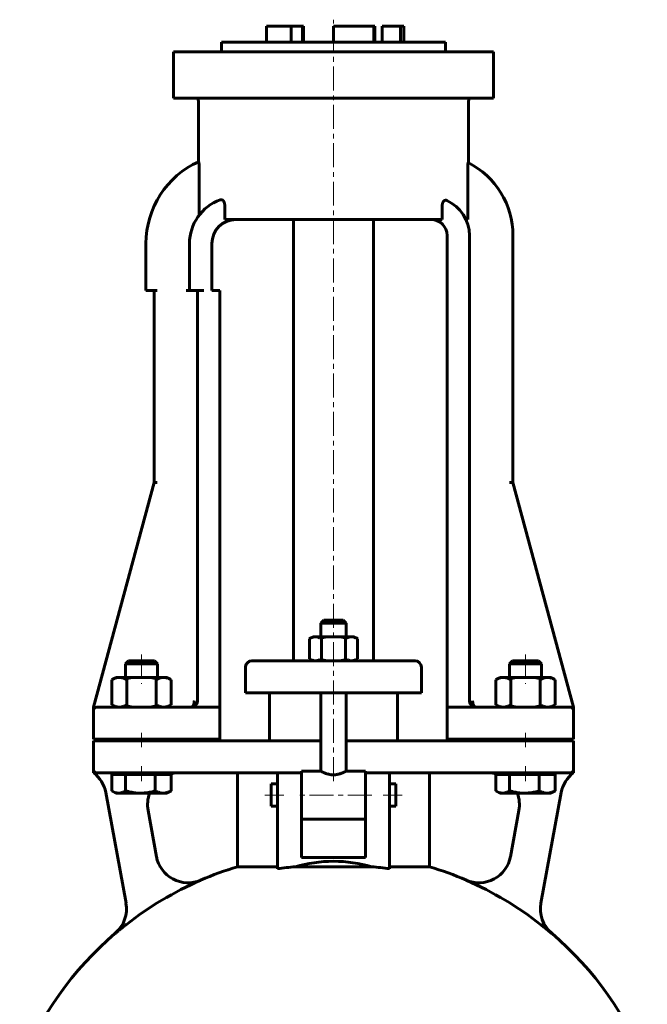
# Model space of a CAD drawing. Header units: millimetres. Extents: x -177 to 177, y -352 to 355.
# Tile 4 of 4: x -98 to 98, y 47 to 355. Entities that reach past the tile are written whole.
import ezdxf

# ---------------------------------------------------------------- set-up
doc = ezdxf.new("R2010")
doc.units = ezdxf.units.MM
for name, pattern in [('K5LT-1', [0]), ('K5LT_AXLED', [12, 7.5, -1.5, 1.5, -1.5]), ('K5LT_BASIC', [0])]:
    doc.linetypes.add(name, pattern=pattern)
doc.layers.add('Системный слой (1)', color=7, linetype='Continuous', true_color=0x6c6c6c)

# ---------------------------------------------------------------- blocks, each defined once
blk = doc.blocks.new('U1')
at = {"layer": 'Системный слой (1)', "color": 143, "linetype": 'K5LT_BASIC', "lineweight": 60, "true_color": 0x33acca}
for p, q in [((44.49, 139.5), (35.49, 139.5)), ((65, 139.5), (44.49, 139.5))]:
    blk.add_line(p, q, dxfattribs=at)
blk = doc.blocks.new('U2')
at = {"layer": 'Системный слой (1)', "color": 143, "linetype": 'K5LT_BASIC', "lineweight": 60, "true_color": 0x33acca}
for p, q in [((44.31, 139.51), (44.22, 139.52)), ((44.4, 139.5), (44.31, 139.51)), ((44.49, 139.5), (44.4, 139.5))]:
    blk.add_line(p, q, dxfattribs=at)
blk = doc.blocks.new('U3')
at = {"layer": 'Системный слой (1)', "color": 143, "linetype": 'K5LT_BASIC', "lineweight": 60, "true_color": 0x33acca}
for p, q in [((19.5, 115.5), (19.5, 112)), ((19.5, 112), (19.5, 108.5))]:
    blk.add_line(p, q, dxfattribs=at)
blk = doc.blocks.new('U4')
at = {"layer": 'Системный слой (1)', "color": 143, "linetype": 'K5LT_BASIC', "lineweight": 60, "true_color": 0x33acca}
for p, q in [((-4, 119.5), (-10, 119.5)), ((10, 119.5), (4, 119.5))]:
    blk.add_line(p, q, dxfattribs=at)
blk = doc.blocks.new('U9')
at = {"layer": 'Системный слой (1)', "color": 143, "linetype": 'K5LT_BASIC', "lineweight": 60, "true_color": 0x33acca}
for p, q in [((-19.5, 112), (-19.5, 115.5)), ((-19.5, 108.5), (-19.5, 112))]:
    blk.add_line(p, q, dxfattribs=at)
blk = doc.blocks.new('U12')
at = {"layer": 'Системный слой (1)', "color": 143, "linetype": 'K5LT_BASIC', "lineweight": 60, "true_color": 0x33acca}
for start, end in [(70.0499, 90), (349.6441, 21.0996)]:
    blk.add_arc((48.11, 109), 10, start, end, dxfattribs=at)
blk = doc.blocks.new('U15')
at = {"layer": 'Системный слой (1)', "color": 143, "linetype": 'K5LT_BASIC', "lineweight": 60, "true_color": 0x33acca}
for start, end in [(23.6575, 90), (8.4948, 15.6602)]:
    blk.add_arc((74, 138.5), 1, start, end, dxfattribs=at)
blk = doc.blocks.new('U16')
at = {"layer": 'Системный слой (1)', "color": 143, "linetype": 'K5LT_BASIC', "lineweight": 60, "true_color": 0x33acca}
for p, q in [((-4, 129), (-25, 129)), ((25, 129), (4, 129))]:
    blk.add_line(p, q, dxfattribs=at)
blk = doc.blocks.new('U19')
at = {"layer": 'Системный слой (1)', "color": 143, "linetype": 'K5LT_BASIC', "lineweight": 60, "true_color": 0x33acca}
for p, q in [((0, 166.75), (-3, 166.75)), ((3, 166.75), (0, 166.75))]:
    blk.add_line(p, q, dxfattribs=at)
blk = doc.blocks.new('U21')
at = {"layer": 'Системный слой (1)', "color": 143, "linetype": 'K5LT_BASIC', "lineweight": 60, "true_color": 0x33acca}
for start, end in [(106.6014, 113.2947), (66.7053, 73.3986), (130.4969, 159.0486), (20.9328, 49.5031)]:
    blk.add_arc((0, -11.05), 105, start, end, dxfattribs=at)
blk = doc.blocks.new('U22')
at = {"layer": 'Системный слой (1)', "color": 143, "linetype": 'K5LT_BASIC', "lineweight": 60, "true_color": 0x33acca}
for start, end in [(90, 109.9501), (158.9004, 190.3559)]:
    blk.add_arc((-48.11, 109), 10, start, end, dxfattribs=at)
blk = doc.blocks.new('U24')
at = {"layer": 'Системный слой (1)', "color": 143, "linetype": 'K5LT_BASIC', "lineweight": 60, "true_color": 0x33acca}
for p, q in [((-69.23, 113.31), (-69.16, 113.27)), ((-69.16, 113.27), (-69.1, 113.23)), ((-69.1, 113.23), (-69.03, 113.19)), ((-69.03, 113.19), (-68.35, 112.86)), ((-68.35, 112.86), (-67.71, 112.67)), ((-67.71, 112.67), (-67.09, 112.6))]:
    blk.add_line(p, q, dxfattribs=at)
blk = doc.blocks.new('U30')
at = {"layer": 'Системный слой (1)', "color": 143, "linetype": 'K5LT_BASIC', "lineweight": 60, "true_color": 0x33acca}
for p, q in [((50.77, 113.31), (50.84, 113.27)), ((50.84, 113.27), (50.9, 113.23)), ((50.9, 113.23), (50.97, 113.19)), ((50.97, 113.19), (51.65, 112.86)), ((51.65, 112.86), (52.29, 112.67)), ((52.29, 112.67), (52.91, 112.6))]:
    blk.add_line(p, q, dxfattribs=at)

msp = doc.modelspace()

# ---------------------------------------------------------------- linework, layer by layer
at = {"layer": 'Системный слой (1)', "color": 30, "linetype": 'K5LT_AXLED', "lineweight": 18, "true_color": 0xff8000}
for p, q in [((0, 116.34), (0, 354.5)), ((-60, 156), (-60, 146.8)), ((60, 156), (60, 146.8)), ((-60, 131.5), (-60, 127)), ((60, 131.5), (60, 127)), ((-60, 121), (-60, 116.4)), ((60, 121), (60, 116.4)), ((-15.5, 112), (-21.5, 112)), ((12, 112), (-12, 112)), ((21.5, 112), (15.5, 112))]:
    msp.add_line(p, q, dxfattribs=at)
at = {"layer": 'Системный слой (1)', "color": 143, "linetype": 'K5LT_BASIC', "lineweight": 60, "true_color": 0x33acca}
for p, q in [((-20.92, 347.5), (-20.92, 352.5)), ((-20.92, 352.5), (-13.24, 352.5)), ((-13.24, 352.5), (-9.63, 352.5)), ((-13.24, 347.5), (-13.24, 352.5)), ((-9.63, 347.5), (-9.63, 352.5)), ((-9.63, 352.5), (-9.4, 352.5)), ((-9.4, 347.5), (-9.4, 352.5)), ((0, 352.5), (12.62, 352.5)), ((0, 347.5), (0, 352.5)), ((12.62, 347.5), (12.62, 352.5)), ((12.62, 352.5), (12.93, 352.5)), ((12.93, 347.5), (12.93, 352.5)), ((15.22, 347.5), (15.22, 352.5)), ((15.22, 352.5), (20.92, 352.5)), ((20.92, 352.5), (22, 352.5)), ((20.92, 347.5), (20.92, 352.5)), ((22, 347.5), (22, 352.5)), ((-35, 344.5), (-35, 347.5)), ((-35, 347.5), (35, 347.5)), ((35, 344.5), (35, 347.5)), ((-50, 344.5), (-36.5, 344.5)), ((-50, 330), (-50, 344.5)), ((-36.5, 344.5), (36.5, 344.5)), ((36.5, 344.5), (50, 344.5)), ((50, 330), (50, 344.5)), ((-36.5, 330), (-50, 330)), ((-36.5, 330), (36.5, 330)), ((50, 330), (36.5, 330)), ((-42.2, 310.04), (-42.2, 329)), ((42.2, 309.76), (42.2, 329)), ((-42.01, 294.88), (-42.01, 308.99)), ((42.01, 293.02), (42.01, 308.69)), ((-34, 292), (-34, 296.5)), ((34, 292), (34, 296.37)), ((-34, 292), (34, 292)), ((-12.5, 154), (-12.5, 292)), ((12.5, 154), (12.5, 292)), ((41.4, 292), (42, 292)), ((35.49, 287.01), (35.49, 139.5)), ((42.49, 141.5), (42.49, 287.01)), ((56.08, 287.01), (56.08, 209.8)), ((-58.61, 284.49), (-58.61, 269.8)), ((-58.61, 284.49), (-58.61, 269.8)), ((-45.01, 284.49), (-45.01, 269.8)), ((-38.01, 284.49), (-38.01, 269.8)), ((-57.57, 269.8), (-58.61, 269.8)), ((-55.05, 269.8), (-57.57, 269.8)), ((-56.08, 269.8), (-56.08, 209.8)), ((-45.01, 269.8), (-46.01, 269.8)), ((-43.01, 269.8), (-45.01, 269.8)), ((-40.49, 269.8), (-43.01, 269.8)), ((-42.49, 269.8), (-42.49, 141.5)), ((-35.49, 269.8), (-38.01, 269.8)), ((-35.49, 139.5), (-35.49, 269.8)), ((-56.08, 209.8), (-75, 139.5)), ((-55.05, 209.8), (-56.08, 209.8)), ((55.05, 209.8), (56.08, 209.8)), ((75, 139.5), (56.08, 209.8)), ((-3, 166.75), (-4, 165.75)), ((3, 166.75), (4, 165.75)), ((-4, 165.75), (0, 165.75)), ((-4, 161.5), (-4, 165.75)), ((0, 165.75), (4, 165.75)), ((4, 161.5), (4, 165.75)), ((-6.5, 161.5), (-7.51, 160.92)), ((-7.51, 160.92), (-7.51, 154.58)), ((-5.63, 161.5), (-6.5, 161.5)), ((0, 161.5), (-5.63, 161.5)), ((-3.75, 160.92), (-3.75, 154.58)), ((5.63, 161.5), (0, 161.5)), ((3.75, 160.92), (3.75, 154.58)), ((6.5, 161.5), (5.63, 161.5)), ((6.5, 161.5), (7.51, 160.92)), ((7.51, 160.92), (7.51, 154.58)), ((-64.08, 154), (-65, 153.08)), ((-55.92, 154), (-64.08, 154)), ((-55.92, 154), (-55, 153.08)), ((-24.2, 154), (-25.5, 154)), ((-9.97, 154), (-24.2, 154)), ((9.97, 154), (-9.97, 154)), ((-6.5, 154), (-7.51, 154.58)), ((6.5, 154), (7.51, 154.58)), ((24.2, 154), (9.97, 154)), ((25.5, 154), (24.2, 154)), ((55.92, 154), (55, 153.08)), ((64.08, 154), (55.92, 154)), ((64.08, 154), (65, 153.08)), ((-65, 153.08), (-55, 153.08)), ((-65, 148.8), (-65, 153.08)), ((-55, 148.8), (-55, 153.08)), ((-55, 153.08), (-55, 153.08)), ((-27.5, 144), (-27.5, 152)), ((27.5, 144), (27.5, 152)), ((55, 153.08), (65, 153.08)), ((55, 148.8), (55, 153.08)), ((65, 148.8), (65, 153.08)), ((65, 153.08), (65, 153.08)), ((-68, 148.8), (-69.24, 148.09)), ((-69.24, 148.09), (-69.24, 140.21)), ((-68, 148.8), (-66.93, 148.8)), ((-66.93, 148.8), (-60, 148.8)), ((-64.62, 148.09), (-64.62, 140.21)), ((-60, 148.8), (-53.07, 148.8)), ((-55.38, 148.09), (-55.38, 140.21)), ((-53.07, 148.8), (-52, 148.8)), ((-52, 148.8), (-50.76, 148.09)), ((-50.76, 148.09), (-50.76, 140.21)), ((52, 148.8), (50.76, 148.09)), ((50.76, 148.09), (50.76, 140.21)), ((52, 148.8), (53.07, 148.8)), ((53.07, 148.8), (60, 148.8)), ((55.38, 148.09), (55.38, 140.21)), ((60, 148.8), (66.93, 148.8)), ((64.62, 148.09), (64.62, 140.21)), ((66.93, 148.8), (68, 148.8)), ((68, 148.8), (69.24, 148.09)), ((69.24, 148.09), (69.24, 140.21)), ((-27.5, 144), (-26.1, 144)), ((-26.1, 144), (-11.86, 144)), ((-20, 129), (-20, 144)), ((-11.86, 144), (11.86, 144)), ((-4, 119.5), (-4, 144)), ((4, 119.5), (4, 144)), ((11.86, 144), (26.1, 144)), ((20, 129), (20, 144)), ((26.1, 144), (27.5, 144)), ((-75, 139.5), (-75, 139.18)), ((-75, 139.18), (-75, 138.5)), ((-65, 139.5), (-74, 139.5)), ((-68, 139.5), (-69.24, 140.21)), ((-35.49, 139.5), (-65, 139.5)), ((-52, 139.5), (-50.76, 140.21)), ((-35.49, 138.5), (-35.49, 139.5)), ((35.49, 139.5), (35.49, 138.5)), ((42.59, 140.87), (42.58, 140.89)), ((52, 139.5), (50.76, 140.21)), ((74, 139.5), (65, 139.5)), ((68, 139.5), (69.24, 140.21)), ((73.43, 139.5), (68, 139.5)), ((75, 139.18), (75, 139.5)), ((75, 138.5), (75, 139.18)), ((-75, 129.5), (-75, 138.5)), ((-35.49, 129.5), (-35.49, 138.5)), ((35.49, 129.5), (35.49, 138.5)), ((75, 129.5), (75, 138.5)), ((-75, 129.5), (-65, 129.5)), ((-65, 129.5), (-35.49, 129.5)), ((-65, 129), (-65, 129.5)), ((-55, 129), (-55, 129.5)), ((35.49, 129.5), (65, 129.5)), ((55, 129), (55, 129.5)), ((65, 129.5), (75, 129.5)), ((65, 129), (65, 129.5)), ((-75, 129), (-75, 120)), ((-65, 129), (-75, 129)), ((-35.95, 129), (-65, 129)), ((-34.96, 129), (-35.95, 129)), ((-25, 129), (-34.96, 129)), ((34.96, 129), (25, 129)), ((35.95, 129), (34.96, 129)), ((65, 129), (35.95, 129)), ((75, 129), (65, 129)), ((75, 120), (75, 129)), ((-75, 120), (-75, 119)), ((-74, 119), (-65, 119)), ((-69.23, 118.4), (-67.09, 118.4)), ((-69.23, 118.4), (-69.23, 113.31)), ((-68, 118.4), (-68, 119)), ((-67.09, 118.4), (-64.95, 118.4)), ((-65, 119), (-35.95, 119)), ((-64.95, 118.4), (-64.95, 113.31)), ((-64.95, 118.4), (-60.33, 118.4)), ((-60.33, 118.4), (-55.72, 118.4)), ((-55.72, 118.4), (-55.72, 113.31)), ((-55.72, 118.4), (-53.25, 118.4)), ((-53.25, 118.4), (-50.77, 118.4)), ((-52, 118.4), (-52, 119)), ((-50.77, 118.4), (-50.77, 113.31)), ((-35.95, 119), (-25, 119)), ((-30, 89.58), (-30, 119)), ((-25, 119), (-17.5, 119)), ((-17.5, 106.25), (-17.5, 119)), ((-17.5, 119), (-10, 119)), ((-10, 119.5), (-10, 104.71)), ((10, 104.71), (10, 119.5)), ((10, 119), (17.5, 119)), ((17.5, 119), (25, 119)), ((17.5, 119), (17.5, 106.25)), ((25, 119), (35.95, 119)), ((30, 89.58), (30, 119)), ((35.95, 119), (65, 119)), ((50.77, 118.4), (50.77, 113.31)), ((50.77, 118.4), (52.91, 118.4)), ((52, 118.4), (52, 119)), ((52.91, 118.4), (55.05, 118.4)), ((55.05, 118.4), (55.05, 113.31)), ((55.05, 118.4), (59.67, 118.4)), ((59.67, 118.4), (64.28, 118.4)), ((64.28, 118.4), (66.75, 118.4)), ((64.28, 118.4), (64.28, 113.31)), ((65, 119), (74, 119)), ((66.75, 118.4), (69.23, 118.4)), ((68, 118.4), (68, 119)), ((69.23, 118.4), (69.23, 113.31)), ((75, 119), (75, 120)), ((-19.5, 115.5), (-17.5, 115.5)), ((17.5, 115.5), (19.5, 115.5)), ((-71.17, 112.8), (-64.84, 78.17)), ((-68, 112.6), (-69.03, 113.19)), ((-67.09, 112.6), (-68, 112.6)), ((-60.33, 112.6), (-67.09, 112.6)), ((-53.25, 112.6), (-60.33, 112.6)), ((-52, 112.6), (-53.25, 112.6)), ((-52, 112.6), (-50.97, 113.19)), ((52, 112.6), (50.97, 113.19)), ((52.91, 112.6), (52, 112.6)), ((59.67, 112.6), (52.91, 112.6)), ((66.75, 112.6), (59.67, 112.6)), ((64.84, 78.17), (71.17, 112.8)), ((68, 112.6), (66.75, 112.6)), ((68, 112.6), (69.03, 113.19)), ((-19.5, 108.5), (-17.5, 108.5)), ((17.5, 108.5), (19.5, 108.5)), ((-55.31, 92.73), (-57.95, 107.2)), ((-17.5, 88.99), (-17.5, 106.25)), ((-10, 92.53), (-10, 104.71)), ((10, 104.71), (10, 92.53)), ((17.5, 106.25), (17.5, 88.99)), ((57.95, 107.2), (55.31, 92.73)), ((10, 104.5), (-10, 104.5)), ((10, 92.53), (-10, 92.53)), ((-17.5, 89.58), (-30, 89.58)), ((11.94, 89.58), (-11.94, 89.58)), ((30, 89.58), (17.5, 89.58))]:
    msp.add_line(p, q, dxfattribs=at)
for centre, radius, start, end in [((-43.2, 329), 1, 0, 90), ((43.2, 329), 1, 90, 180), ((-30.5, 284.49), 28.11, 114.3666, 180), ((30.5, 287.01), 25.58, 0, 63.0459), ((-30.5, 284.49), 14.51, 109.6685, 180), ((30.5, 287.01), 11.99, 0, 65.9561), ((-30.5, 284.49), 7.51, 90, 180), ((30.5, 287.01), 4.99, 0, 90), ((-25.5, 152), 2, 90, 180), ((25.5, 152), 2, 0, 90), ((-74, 138.5), 1, 90, 180), ((-74, 138.5), 1, 90.0002, 174.1441), ((-44.49, 141.5), 2, 270, 0), ((-44.49, 141.5), 2, 270, 0), ((44.49, 141.5), 2, 180, 270), ((44.49, 141.5), 2, 180, 270), ((74, 138.5), 1, 0, 90), ((-74, 120), 1, 180, 270), ((-81, 111), 10, 10.3559, 53.0976), ((81, 111), 10, 126.9024, 169.6441), ((74, 120), 1, 270, 0), ((-45.48, 94.58), 10, 190.3559, 293.2947), ((45.48, 94.58), 10, 246.7053, 349.6441), ((0, -11.05), 104.94, 113.3021, 128.1483), ((0, -11.05), 104.94, 51.8517, 66.6979), ((-74.68, 76.4), 10, 310.4969, 10.3559), ((74.68, 76.4), 10, 169.6441, 229.5031)]:
    msp.add_arc(centre, radius, start, end, dxfattribs=at)
for centre, major_axis, ratio, start_param, end_param in [((0, 44.07), (-80.81, 0), 0.569415, -1.422464, -1.352501), ((0, 70.51), (-30, 0), 0.692678, 4.302968, 5.12181), ((0, 44.07), (-80.81, 0), 0.569415, 4.494094, 4.564057)]:
    msp.add_ellipse(centre, major_axis=major_axis, ratio=ratio, start_param=start_param, end_param=end_param, dxfattribs=at)
for points, knots in [([(-42.1, 310.09), (-42.09, 310.09), (-42.08, 310.09), (-42.07, 310.05), (-42.06, 309.99), (-42.05, 309.89), (-42.04, 309.76), (-42.03, 309.62), (-42.02, 309.47), (-42.01, 309.26), (-42.01, 309.08), (-42.01, 308.99)], [0, 0, 0, 0, 1.085055, 2.489219, 3.161745, 4.459829, 6.302186, 7.242097, 8.155399, 9.992474, 12, 12, 12, 12]), ([(42.01, 308.69), (42.01, 308.78), (42.01, 308.95), (42.02, 309.15), (42.03, 309.28), (42.03, 309.42), (42.04, 309.55), (42.05, 309.66), (42.06, 309.72), (42.07, 309.77), (42.08, 309.81), (42.09, 309.82), (42.1, 309.82)], [0, 0, 0, 0, 2.170203, 3.850787, 4.686337, 5.507199, 7.752571, 8.639407, 9.542157, 10.443033, 11.578125, 13, 13, 13, 13]), ([(-35.38, 298.15), (-35.29, 298.19), (-35.12, 298.22), (-34.92, 298.18), (-34.76, 298.12), (-34.65, 298.06), (-34.56, 297.99), (-34.48, 297.91), (-34.38, 297.81), (-34.29, 297.67), (-34.22, 297.54), (-34.16, 297.39), (-34.1, 297.24), (-34.05, 297.03), (-34.01, 296.79), (-34, 296.6), (-34, 296.5)], [0, 0, 0, 0, 2.556035, 4.694199, 5.531353, 6.983533, 7.537662, 8.340041, 9.382627, 10.436566, 11.380387, 12.161228, 13.190067, 14.142591, 15.517137, 17, 17, 17, 17]), ([(34, 296.37), (34, 296.47), (34.01, 296.66), (34.05, 296.91), (34.1, 297.1), (34.15, 297.26), (34.22, 297.41), (34.3, 297.56), (34.39, 297.68), (34.48, 297.79), (34.6, 297.88), (34.74, 297.97), (34.9, 298.02), (35.12, 298.04), (35.28, 298.01), (35.38, 297.96)], [0, 0, 0, 0, 1.473276, 2.735134, 3.645917, 4.422987, 5.315499, 6.302502, 7.288057, 8.062024, 9.162644, 10.357774, 11.765816, 13.2217, 16, 16, 16, 16]), ([(-42.01, 294.88), (-42.01, 294.81), (-42.01, 294.7), (-42.01, 294.54), (-42.01, 294.37), (-42, 294.19), (-41.99, 293.99), (-41.98, 293.82), (-41.97, 293.69), (-41.96, 293.59), (-41.95, 293.52), (-41.93, 293.47), (-41.92, 293.45), (-41.91, 293.45), (-41.91, 293.46), (-41.91, 293.46)], [0, 0, 0, 0, 1.71007, 2.744979, 3.931819, 6.135175, 7.251658, 9.216181, 10.850873, 11.509919, 13.002709, 13.774942, 14.972735, 15.450345, 16, 16, 16, 16]), ([(42, 292), (42.01, 292.15), (42.01, 292.49), (42.01, 292.84), (42.01, 293.02)], [0, 0, 0, 0, 2.250781, 5, 5, 5, 5]), ([(-7.51, 160.92), (-7.34, 161.01), (-7.06, 161.16), (-6.67, 161.32), (-6.37, 161.41), (-6.11, 161.46), (-5.87, 161.49), (-5.71, 161.5), (-5.63, 161.5)], [0, 0, 0, 0, 2.209693, 3.807687, 5.42312, 6.550841, 7.738784, 9, 9, 9, 9]), ([(-5.63, 161.5), (-5.54, 161.5), (-5.38, 161.49), (-5.13, 161.46), (-4.85, 161.4), (-4.55, 161.3), (-4.18, 161.15), (-3.91, 161.01), (-3.75, 160.92)], [0, 0, 0, 0, 1.335825, 2.581685, 3.742639, 5.366364, 6.920115, 9, 9, 9, 9]), ([(3.75, 160.92), (3.92, 161.01), (4.2, 161.16), (4.58, 161.32), (4.88, 161.41), (5.15, 161.46), (5.39, 161.49), (5.55, 161.5), (5.63, 161.5)], [0, 0, 0, 0, 2.209693, 3.807687, 5.42312, 6.550841, 7.738784, 9, 9, 9, 9]), ([(5.63, 161.5), (5.71, 161.5), (5.88, 161.49), (6.13, 161.46), (6.4, 161.4), (6.71, 161.3), (7.08, 161.15), (7.35, 161.01), (7.51, 160.92)], [0, 0, 0, 0, 1.335825, 2.581685, 3.742639, 5.366364, 6.920115, 9, 9, 9, 9]), ([(-5.63, 154), (-5.71, 154), (-5.88, 154.01), (-6.13, 154.04), (-6.4, 154.1), (-6.71, 154.2), (-7.08, 154.35), (-7.35, 154.49), (-7.51, 154.58)], [0, 0, 0, 0, 1.335825, 2.581685, 3.742639, 5.366364, 6.920115, 9, 9, 9, 9]), ([(-3.75, 154.58), (-3.92, 154.49), (-4.2, 154.34), (-4.58, 154.18), (-4.88, 154.09), (-5.15, 154.04), (-5.39, 154.01), (-5.55, 154), (-5.63, 154)], [0, 0, 0, 0, 2.209693, 3.807687, 5.42312, 6.550841, 7.738784, 9, 9, 9, 9]), ([(5.63, 154), (5.54, 154), (5.38, 154.01), (5.13, 154.04), (4.85, 154.1), (4.55, 154.2), (4.18, 154.35), (3.91, 154.49), (3.75, 154.58)], [0, 0, 0, 0, 1.335825, 2.581685, 3.742639, 5.366364, 6.920115, 9, 9, 9, 9]), ([(7.51, 154.58), (7.34, 154.49), (7.06, 154.34), (6.67, 154.18), (6.37, 154.09), (6.11, 154.04), (5.87, 154.01), (5.71, 154), (5.63, 154)], [0, 0, 0, 0, 2.209693, 3.807687, 5.42312, 6.550841, 7.738784, 9, 9, 9, 9]), ([(-66.93, 148.8), (-67.03, 148.8), (-67.24, 148.79), (-67.54, 148.75), (-67.84, 148.69), (-68.16, 148.59), (-68.53, 148.45), (-68.9, 148.27), (-69.14, 148.14), (-69.24, 148.09)], [0, 0, 0, 0, 1.481003, 2.862672, 4.151284, 5.363168, 7.112766, 8.832682, 10, 10, 10, 10]), ([(-64.62, 148.09), (-64.79, 148.18), (-65.11, 148.35), (-65.56, 148.54), (-65.95, 148.67), (-66.33, 148.76), (-66.65, 148.79), (-66.85, 148.8), (-66.93, 148.8)], [0, 0, 0, 0, 1.805686, 3.518388, 5.104019, 6.517599, 8.109369, 9, 9, 9, 9]), ([(-53.07, 148.8), (-53.18, 148.8), (-53.38, 148.79), (-53.69, 148.75), (-53.98, 148.69), (-54.31, 148.59), (-54.67, 148.45), (-55.05, 148.27), (-55.28, 148.14), (-55.38, 148.09)], [0, 0, 0, 0, 1.481003, 2.862672, 4.151284, 5.363168, 7.112766, 8.832682, 10, 10, 10, 10]), ([(-50.76, 148.09), (-50.93, 148.18), (-51.26, 148.35), (-51.7, 148.54), (-52.1, 148.67), (-52.48, 148.76), (-52.79, 148.79), (-53, 148.8), (-53.07, 148.8)], [0, 0, 0, 0, 1.805686, 3.518388, 5.104019, 6.517599, 8.109369, 9, 9, 9, 9]), ([(53.07, 148.8), (52.97, 148.8), (52.76, 148.79), (52.46, 148.75), (52.16, 148.69), (51.84, 148.59), (51.47, 148.45), (51.1, 148.27), (50.86, 148.14), (50.76, 148.09)], [0, 0, 0, 0, 1.481003, 2.862672, 4.151284, 5.363168, 7.112766, 8.832682, 10, 10, 10, 10]), ([(55.38, 148.09), (55.21, 148.18), (54.89, 148.35), (54.44, 148.54), (54.05, 148.67), (53.67, 148.76), (53.35, 148.79), (53.15, 148.8), (53.07, 148.8)], [0, 0, 0, 0, 1.805686, 3.518388, 5.104019, 6.517599, 8.109369, 9, 9, 9, 9]), ([(66.93, 148.8), (66.82, 148.8), (66.62, 148.79), (66.31, 148.75), (66.02, 148.69), (65.69, 148.59), (65.33, 148.45), (64.95, 148.27), (64.72, 148.14), (64.62, 148.09)], [0, 0, 0, 0, 1.481003, 2.862672, 4.151284, 5.363168, 7.112766, 8.832682, 10, 10, 10, 10]), ([(69.24, 148.09), (69.07, 148.18), (68.74, 148.35), (68.3, 148.54), (67.9, 148.67), (67.52, 148.76), (67.21, 148.79), (67, 148.8), (66.93, 148.8)], [0, 0, 0, 0, 1.805686, 3.518388, 5.104019, 6.517599, 8.109369, 9, 9, 9, 9]), ([(-69.24, 140.21), (-69.07, 140.12), (-68.74, 139.95), (-68.3, 139.76), (-67.9, 139.63), (-67.52, 139.54), (-67.21, 139.51), (-67, 139.5), (-66.93, 139.5)], [0, 0, 0, 0, 1.805686, 3.518388, 5.104019, 6.517599, 8.109369, 9, 9, 9, 9]), ([(-66.93, 139.5), (-66.82, 139.5), (-66.62, 139.51), (-66.31, 139.55), (-66.02, 139.61), (-65.69, 139.71), (-65.33, 139.85), (-64.95, 140.03), (-64.72, 140.16), (-64.62, 140.21)], [0, 0, 0, 0, 1.481003, 2.862672, 4.151284, 5.363168, 7.112766, 8.832682, 10, 10, 10, 10]), ([(-55.38, 140.21), (-55.21, 140.12), (-54.89, 139.95), (-54.44, 139.76), (-54.05, 139.63), (-53.67, 139.54), (-53.35, 139.51), (-53.15, 139.5), (-53.07, 139.5)], [0, 0, 0, 0, 1.805686, 3.518388, 5.104019, 6.517599, 8.109369, 9, 9, 9, 9]), ([(-53.07, 139.5), (-52.97, 139.5), (-52.76, 139.51), (-52.46, 139.55), (-52.16, 139.61), (-51.84, 139.71), (-51.47, 139.85), (-51.1, 140.03), (-50.86, 140.16), (-50.76, 140.21)], [0, 0, 0, 0, 1.481003, 2.862672, 4.151284, 5.363168, 7.112766, 8.832682, 10, 10, 10, 10]), ([(-43.49, 141.5), (-43.49, 141.46), (-43.49, 141.39), (-43.49, 141.29), (-43.5, 141.16), (-43.51, 141.03), (-43.53, 140.9), (-43.55, 140.81), (-43.57, 140.71), (-43.59, 140.6), (-43.63, 140.48), (-43.66, 140.38), (-43.7, 140.27), (-43.74, 140.17), (-43.79, 140.08), (-43.83, 139.99), (-43.88, 139.92), (-43.93, 139.84), (-43.98, 139.78), (-44.03, 139.72), (-44.08, 139.67), (-44.13, 139.63), (-44.17, 139.6), (-44.22, 139.57), (-44.27, 139.55), (-44.32, 139.53), (-44.4, 139.51), (-44.45, 139.5), (-44.49, 139.5)], [0, 0, 0, 0, 1.224735, 1.933449, 2.771087, 4.639996, 5.606644, 6.50889, 7.346606, 8.699895, 9.860075, 11.020065, 12.180035, 13.533407, 14.60732, 15.72446, 16.884426, 18.044474, 19.20441, 20.364461, 21.277358, 22.201154, 23.124825, 24.037679, 24.896956, 25.713065, 27.163407, 29, 29, 29, 29]), ([(-44.49, 139.5), (-44.46, 139.5), (-44.44, 139.5), (-44.37, 139.5), (-44.33, 139.51), (-44.2, 139.52), (-44.12, 139.53), (-43.93, 139.58), (-43.83, 139.61), (-43.64, 139.69), (-43.55, 139.73), (-43.39, 139.83), (-43.31, 139.89), (-43.19, 139.98), (-43.16, 140.01), (-43.11, 140.05), (-43.1, 140.06), (-43.08, 140.08), (-43.08, 140.09), (-43.05, 140.11), (-43.04, 140.13), (-43.01, 140.15), (-43.01, 140.16), (-43, 140.17)], [0.000112, 0.000112, 0.000112, 0.000112, 0.829104, 0.829104, 2.280036, 2.280036, 5.1819, 5.1819, 8.552466, 8.552466, 11.695707, 11.695707, 14.638892, 14.638892, 16.149884, 16.149884, 16.543845, 16.543845, 16.891421, 16.891421, 17.586573, 17.586573, 17.916503, 17.916503, 17.916503, 17.916503]), ([(-44.49, 139.5), (-44.46, 139.5), (-44.44, 139.5), (-44.37, 139.5), (-44.33, 139.51), (-44.19, 139.52), (-44.11, 139.54), (-43.92, 139.58), (-43.82, 139.61), (-43.63, 139.69), (-43.54, 139.74), (-43.38, 139.84), (-43.3, 139.89), (-43.19, 139.98), (-43.15, 140.01), (-43.11, 140.05), (-43.1, 140.06), (-43.08, 140.08), (-43.07, 140.09), (-43.06, 140.1), (-43.05, 140.11), (-43.04, 140.12)], [0.000112, 0.000112, 0.000112, 0.000112, 0.829581, 0.829581, 2.281349, 2.281349, 5.184884, 5.184884, 8.47041, 8.47041, 11.5368, 11.5368, 14.410801, 14.410801, 15.791314, 15.791314, 16.176042, 16.176042, 16.51547, 16.51547, 16.910606, 16.910606, 16.910606, 16.910606]), ([(-42.73, 140.54), (-42.72, 140.56), (-42.72, 140.57), (-42.7, 140.61), (-42.68, 140.64), (-42.66, 140.7), (-42.65, 140.73), (-42.63, 140.77), (-42.62, 140.78), (-42.62, 140.8), (-42.61, 140.81), (-42.61, 140.82), (-42.6, 140.83), (-42.6, 140.85), (-42.59, 140.86), (-42.59, 140.87)], [0.640662, 0.640662, 0.640662, 0.640662, 1.921987, 1.921987, 4.321987, 4.321987, 6.721987, 6.721987, 7.82617, 7.82617, 8.427141, 8.427141, 9.113942, 9.113942, 10.082834, 10.082834, 10.082834, 10.082834]), ([(-42.72, 140.57), (-42.71, 140.59), (-42.7, 140.6), (-42.68, 140.65), (-42.67, 140.67), (-42.64, 140.73), (-42.63, 140.76), (-42.62, 140.79), (-42.61, 140.8), (-42.61, 140.82), (-42.61, 140.83), (-42.6, 140.85), (-42.59, 140.86), (-42.59, 140.88), (-42.59, 140.89), (-42.58, 140.89)], [0.690053, 0.690053, 0.690053, 0.690053, 2.07016, 2.07016, 4.47016, 4.47016, 6.87016, 6.87016, 7.644285, 7.644285, 8.258228, 8.258228, 9.486114, 9.486114, 9.902897, 9.902897, 9.902897, 9.902897]), ([(42.73, 140.55), (42.73, 140.56), (42.72, 140.57), (42.71, 140.58), (42.71, 140.59), (42.7, 140.61), (42.68, 140.64), (42.66, 140.7), (42.65, 140.72), (42.63, 140.77), (42.62, 140.78), (42.62, 140.8), (42.61, 140.81), (42.61, 140.82), (42.6, 140.83), (42.6, 140.85), (42.59, 140.86), (42.59, 140.87)], [0.639073, 0.639073, 0.639073, 0.639073, 1.745986, 1.745986, 1.917218, 1.917218, 4.317218, 4.317218, 6.717218, 6.717218, 7.843034, 7.843034, 8.448756, 8.448756, 9.140986, 9.140986, 10.070425, 10.070425, 10.070425, 10.070425]), ([(44.49, 139.5), (44.46, 139.5), (44.44, 139.5), (44.37, 139.5), (44.33, 139.51), (44.24, 139.51), (44.2, 139.52), (44.12, 139.54), (44.07, 139.54), (43.93, 139.58), (43.83, 139.61), (43.64, 139.69), (43.55, 139.73), (43.39, 139.83), (43.31, 139.89), (43.19, 139.98), (43.16, 140.01), (43.11, 140.05), (43.1, 140.06), (43.08, 140.08), (43.08, 140.09), (43.05, 140.11), (43.04, 140.13), (43.01, 140.15), (43.01, 140.16), (43, 140.17)], [0.000112, 0.000112, 0.000112, 0.000112, 0.830695, 0.830695, 2.284411, 2.284411, 3.720754, 3.720754, 5.191844, 5.191844, 8.564118, 8.564118, 11.708935, 11.708935, 14.653557, 14.653557, 16.16022, 16.16022, 16.554423, 16.554423, 16.902213, 16.902213, 17.597792, 17.597792, 17.918117, 17.918117, 17.918117, 17.918117]), ([(44.49, 139.5), (44.42, 139.5), (44.33, 139.52), (44.18, 139.59), (44.06, 139.69), (43.93, 139.83), (43.83, 139.99), (43.75, 140.15), (43.69, 140.28), (43.65, 140.41), (43.61, 140.54), (43.57, 140.7), (43.53, 140.89), (43.51, 141.09), (43.49, 141.3), (43.49, 141.43), (43.49, 141.5)], [0, 0, 0, 0, 2.075753, 3.170226, 4.754943, 6.340309, 7.926101, 8.984542, 9.967453, 10.799792, 11.556855, 12.464722, 13.598649, 14.883255, 15.865782, 17, 17, 17, 17]), ([(50.76, 140.21), (50.93, 140.12), (51.26, 139.95), (51.7, 139.76), (52.1, 139.63), (52.48, 139.54), (52.79, 139.51), (53, 139.5), (53.07, 139.5)], [0, 0, 0, 0, 1.805686, 3.518388, 5.104019, 6.517599, 8.109369, 9, 9, 9, 9]), ([(53.07, 139.5), (53.18, 139.5), (53.38, 139.51), (53.69, 139.55), (53.98, 139.61), (54.31, 139.71), (54.67, 139.85), (55.05, 140.03), (55.28, 140.16), (55.38, 140.21)], [0, 0, 0, 0, 1.481003, 2.862672, 4.151284, 5.363168, 7.112766, 8.832682, 10, 10, 10, 10]), ([(64.62, 140.21), (64.79, 140.12), (65.11, 139.95), (65.56, 139.76), (65.95, 139.63), (66.33, 139.54), (66.65, 139.51), (66.85, 139.5), (66.93, 139.5)], [0, 0, 0, 0, 1.805686, 3.518388, 5.104019, 6.517599, 8.109369, 9, 9, 9, 9]), ([(66.93, 139.5), (67.03, 139.5), (67.24, 139.51), (67.54, 139.55), (67.84, 139.61), (68.16, 139.71), (68.53, 139.85), (68.9, 140.03), (69.14, 140.16), (69.24, 140.21)], [0, 0, 0, 0, 1.481003, 2.862672, 4.151284, 5.363168, 7.112766, 8.832682, 10, 10, 10, 10]), ([(4, 119.5), (4, 119.5), (3.99, 119.49), (3.94, 119.47), (3.86, 119.43), (3.77, 119.38), (3.65, 119.32), (3.53, 119.26), (3.4, 119.2), (3.25, 119.13), (3.09, 119.06), (2.92, 118.98), (2.71, 118.9), (2.48, 118.81), (2.18, 118.71), (1.89, 118.62), (1.55, 118.53), (1.21, 118.46), (0.85, 118.4), (0.53, 118.36), (0.22, 118.35), (-0.03, 118.34), (-0.27, 118.35), (-0.55, 118.37), (-0.87, 118.4), (-1.24, 118.46), (-1.62, 118.54), (-1.97, 118.64), (-2.3, 118.75), (-2.56, 118.84), (-2.8, 118.93), (-2.94, 118.99), (-3.11, 119.06), (-3.28, 119.14), (-3.5, 119.24), (-3.71, 119.35), (-3.85, 119.42), (-3.95, 119.48), (-3.99, 119.5), (-4, 119.5), (-4, 119.5)], [0, 0, 0, 0, 1.352538, 2.36715, 3.376594, 4.6953, 5.339923, 6.297621, 7.262848, 7.926434, 8.936862, 9.935542, 10.591211, 11.855359, 13.072627, 14.202529, 15.207208, 16.698404, 17.652283, 18.765573, 19.843299, 20.709107, 21.224227, 22.285628, 23.406832, 24.411151, 25.918962, 27.281168, 28.24408, 29.754217, 30.534369, 31.571906, 31.826502, 33.099118, 34.478165, 35.743039, 37.635573, 38.76365, 40.242411, 41, 41, 41, 41]), ([(-67.09, 112.6), (-66.99, 112.6), (-66.8, 112.61), (-66.52, 112.65), (-66.25, 112.71), (-65.95, 112.81), (-65.61, 112.95), (-65.26, 113.13), (-65.04, 113.26), (-64.95, 113.31)], [0, 0, 0, 0, 1.481003, 2.862672, 4.151284, 5.363168, 7.112766, 8.832682, 10, 10, 10, 10]), ([(-64.95, 113.31), (-64.61, 113.22), (-63.96, 113.05), (-63.07, 112.86), (-62.28, 112.73), (-61.53, 112.64), (-60.89, 112.61), (-60.48, 112.6), (-60.33, 112.6)], [0, 0, 0, 0, 1.805686, 3.518388, 5.104019, 6.517599, 8.109369, 9, 9, 9, 9]), ([(-60.33, 112.6), (-60.12, 112.6), (-59.71, 112.61), (-59.1, 112.65), (-58.52, 112.71), (-57.87, 112.81), (-57.13, 112.95), (-56.39, 113.13), (-55.91, 113.26), (-55.72, 113.31)], [0, 0, 0, 0, 1.481003, 2.862672, 4.151284, 5.363168, 7.112766, 8.832682, 10, 10, 10, 10]), ([(-55.72, 113.31), (-55.54, 113.22), (-55.19, 113.05), (-54.71, 112.86), (-54.29, 112.73), (-53.88, 112.64), (-53.54, 112.61), (-53.32, 112.6), (-53.25, 112.6)], [0, 0, 0, 0, 1.805686, 3.518388, 5.104019, 6.517599, 8.109369, 9, 9, 9, 9]), ([(-53.25, 112.6), (-53.13, 112.6), (-52.91, 112.61), (-52.58, 112.65), (-52.27, 112.71), (-51.92, 112.81), (-51.53, 112.95), (-51.13, 113.13), (-50.87, 113.26), (-50.77, 113.31)], [0, 0, 0, 0, 1.481003, 2.862672, 4.151284, 5.363168, 7.112766, 8.832682, 10, 10, 10, 10]), ([(52.91, 112.6), (53.01, 112.6), (53.2, 112.61), (53.48, 112.65), (53.75, 112.71), (54.05, 112.81), (54.39, 112.95), (54.74, 113.13), (54.96, 113.26), (55.05, 113.31)], [0, 0, 0, 0, 1.481003, 2.862672, 4.151284, 5.363168, 7.112766, 8.832682, 10, 10, 10, 10]), ([(55.05, 113.31), (55.39, 113.22), (56.04, 113.05), (56.93, 112.86), (57.72, 112.73), (58.47, 112.64), (59.11, 112.61), (59.52, 112.6), (59.67, 112.6)], [0, 0, 0, 0, 1.805686, 3.518388, 5.104019, 6.517599, 8.109369, 9, 9, 9, 9]), ([(59.67, 112.6), (59.88, 112.6), (60.29, 112.61), (60.9, 112.65), (61.48, 112.71), (62.13, 112.81), (62.87, 112.95), (63.61, 113.13), (64.09, 113.26), (64.28, 113.31)], [0, 0, 0, 0, 1.481003, 2.862672, 4.151284, 5.363168, 7.112766, 8.832682, 10, 10, 10, 10]), ([(64.28, 113.31), (64.46, 113.22), (64.81, 113.05), (65.29, 112.86), (65.71, 112.73), (66.12, 112.64), (66.46, 112.61), (66.68, 112.6), (66.75, 112.6)], [0, 0, 0, 0, 1.805686, 3.518388, 5.104019, 6.517599, 8.109369, 9, 9, 9, 9]), ([(66.75, 112.6), (66.87, 112.6), (67.09, 112.61), (67.42, 112.65), (67.73, 112.71), (68.08, 112.81), (68.47, 112.95), (68.87, 113.13), (69.13, 113.26), (69.23, 113.31)], [0, 0, 0, 0, 1.481003, 2.862672, 4.151284, 5.363168, 7.112766, 8.832682, 10, 10, 10, 10]), ([(-64.82, 71.48), (-64.91, 71.41), (-65.08, 71.28), (-65.29, 71.11), (-65.51, 70.94), (-65.73, 70.77), (-65.92, 70.61), (-66.09, 70.48), (-66.31, 70.3), (-66.53, 70.12), (-66.73, 69.96), (-66.89, 69.83), (-67.06, 69.7), (-67.3, 69.5), (-67.58, 69.26), (-67.9, 69), (-68.11, 68.83), (-68.18, 68.76)], [0, 0, 0, 0, 1.421867, 2.541977, 3.383482, 4.721494, 5.957368, 6.419339, 7.374554, 9.475325, 10.022822, 10.572399, 12.178051, 12.685744, 14.605672, 16.783265, 18, 18, 18, 18]), ([(68.18, 68.76), (68.04, 68.88), (67.8, 69.09), (67.4, 69.41), (67.13, 69.64), (66.84, 69.88), (66.65, 70.02), (66.47, 70.17), (66.34, 70.27), (66.18, 70.41), (66.01, 70.54), (65.87, 70.66), (65.68, 70.8), (65.47, 70.97), (65.15, 71.22), (64.96, 71.37), (64.82, 71.48)], [0, 0, 0, 0, 2.230812, 3.803312, 6.148042, 6.510357, 8.296085, 8.975206, 9.304566, 10.270989, 11.503243, 11.802217, 12.397319, 14.253886, 14.90547, 17, 17, 17, 17])]:
    msp.add_open_spline(points, degree=3, knots=knots, dxfattribs=at)
at = {"layer": 'Системный слой (1)', "color": 7, "linetype": 'K5LT-1'}
for points, knots in [([(-3.75, 160.92), (-3.68, 160.94), (-3.54, 160.98), (-3.33, 161.04), (-3.12, 161.09), (-2.91, 161.14), (-2.71, 161.19), (-2.51, 161.23), (-2.32, 161.27), (-2.11, 161.31), (-1.9, 161.34), (-1.69, 161.38), (-1.48, 161.4), (-1.23, 161.43), (-0.95, 161.46), (-0.63, 161.48), (-0.37, 161.49), (-0.16, 161.5), (-0.05, 161.5), (0, 161.5)], [0, 0, 0, 0, 0.0197814, 0.0395628, 0.0593442, 0.0791257, 0.0989071, 0.1186885, 0.1384699, 0.1582513, 0.1804046, 0.2025579, 0.2247111, 0.2468644, 0.2803261, 0.3137879, 0.3472496, 0.3639805, 0.3807113, 0.3807113, 0.3807113, 0.3807113]), ([(0, 161.5), (0.07, 161.5), (0.2, 161.5), (0.41, 161.49), (0.61, 161.48), (0.81, 161.47), (1.02, 161.45), (1.29, 161.43), (1.56, 161.4), (1.83, 161.36), (2.02, 161.32), (2.22, 161.29), (2.42, 161.25), (2.62, 161.21), (2.81, 161.16), (3.01, 161.12), (3.23, 161.06), (3.48, 161), (3.66, 160.95), (3.75, 160.92)], [0.3807113, 0.3807113, 0.3807113, 0.3807113, 0.4022153, 0.4237193, 0.4452233, 0.4667273, 0.4882313, 0.5097353, 0.5527433, 0.5730939, 0.5934444, 0.6137949, 0.6341455, 0.6533275, 0.6725096, 0.6916917, 0.7108737, 0.7361482, 0.7614226, 0.7614226, 0.7614226, 0.7614226]), ([(0, 154), (-0.07, 154), (-0.2, 154), (-0.41, 154.01), (-0.61, 154.02), (-0.81, 154.03), (-1.02, 154.05), (-1.29, 154.07), (-1.56, 154.1), (-1.83, 154.14), (-2.02, 154.18), (-2.22, 154.21), (-2.42, 154.25), (-2.62, 154.29), (-2.81, 154.34), (-3.01, 154.38), (-3.23, 154.44), (-3.48, 154.5), (-3.66, 154.55), (-3.75, 154.58)], [0.3807113, 0.3807113, 0.3807113, 0.3807113, 0.4022153, 0.4237193, 0.4452233, 0.4667273, 0.4882313, 0.5097353, 0.5527433, 0.5730939, 0.5934444, 0.6137949, 0.6341455, 0.6533275, 0.6725096, 0.6916917, 0.7108737, 0.7361482, 0.7614226, 0.7614226, 0.7614226, 0.7614226]), ([(3.75, 154.58), (3.68, 154.56), (3.54, 154.52), (3.33, 154.46), (3.12, 154.41), (2.91, 154.36), (2.71, 154.31), (2.51, 154.27), (2.32, 154.23), (2.11, 154.19), (1.9, 154.16), (1.69, 154.12), (1.48, 154.1), (1.23, 154.07), (0.95, 154.04), (0.63, 154.02), (0.37, 154.01), (0.16, 154), (0.05, 154), (0, 154)], [0, 0, 0, 0, 0.0197814, 0.0395628, 0.0593442, 0.0791257, 0.0989071, 0.1186885, 0.1384699, 0.1582513, 0.1804046, 0.2025579, 0.2247111, 0.2468644, 0.2803261, 0.3137879, 0.3472496, 0.3639805, 0.3807113, 0.3807113, 0.3807113, 0.3807113]), ([(-60, 148.8), (-60.08, 148.8), (-60.25, 148.8), (-60.5, 148.79), (-60.71, 148.78), (-60.87, 148.77), (-61.03, 148.76), (-61.22, 148.75), (-61.45, 148.73), (-61.67, 148.7), (-61.98, 148.66), (-62.36, 148.61), (-62.81, 148.53), (-63.26, 148.43), (-63.7, 148.33), (-64.07, 148.24), (-64.38, 148.15), (-64.54, 148.11), (-64.62, 148.09)], [0.4685678, 0.4685678, 0.4685678, 0.4685678, 0.4948926, 0.5212175, 0.5475423, 0.5607047, 0.5738672, 0.5976814, 0.6214956, 0.6453098, 0.669124, 0.7167524, 0.7643808, 0.8075695, 0.8507582, 0.8939469, 0.9155412, 0.9371356, 0.9371356, 0.9371356, 0.9371356]), ([(-55.38, 148.09), (-55.46, 148.11), (-55.61, 148.15), (-55.84, 148.21), (-56.07, 148.27), (-56.29, 148.33), (-56.51, 148.38), (-56.8, 148.45), (-57.09, 148.5), (-57.38, 148.56), (-57.6, 148.6), (-57.82, 148.63), (-58.12, 148.67), (-58.48, 148.72), (-58.86, 148.75), (-59.18, 148.78), (-59.45, 148.79), (-59.73, 148.8), (-59.91, 148.8), (-60, 148.8)], [0, 0, 0, 0, 0.02136, 0.04272, 0.06408, 0.08544, 0.1068, 0.12816, 0.17088, 0.1936778, 0.2164756, 0.2392734, 0.2620712, 0.3076668, 0.3532624, 0.3820887, 0.4109151, 0.4397414, 0.4685678, 0.4685678, 0.4685678, 0.4685678]), ([(60, 148.8), (59.92, 148.8), (59.75, 148.8), (59.5, 148.79), (59.29, 148.78), (59.13, 148.77), (58.97, 148.76), (58.78, 148.75), (58.55, 148.73), (58.33, 148.7), (58.02, 148.66), (57.64, 148.61), (57.19, 148.53), (56.74, 148.43), (56.3, 148.33), (55.93, 148.24), (55.62, 148.15), (55.46, 148.11), (55.38, 148.09)], [0.4685678, 0.4685678, 0.4685678, 0.4685678, 0.4948926, 0.5212175, 0.5475423, 0.5607047, 0.5738672, 0.5976814, 0.6214956, 0.6453098, 0.669124, 0.7167524, 0.7643808, 0.8075695, 0.8507582, 0.8939469, 0.9155412, 0.9371356, 0.9371356, 0.9371356, 0.9371356]), ([(64.62, 148.09), (64.54, 148.11), (64.39, 148.15), (64.16, 148.21), (63.93, 148.27), (63.71, 148.33), (63.49, 148.38), (63.2, 148.45), (62.91, 148.5), (62.62, 148.56), (62.4, 148.6), (62.18, 148.63), (61.88, 148.67), (61.52, 148.72), (61.14, 148.75), (60.82, 148.78), (60.55, 148.79), (60.27, 148.8), (60.09, 148.8), (60, 148.8)], [0, 0, 0, 0, 0.02136, 0.04272, 0.06408, 0.08544, 0.1068, 0.12816, 0.17088, 0.1936778, 0.2164756, 0.2392734, 0.2620712, 0.3076668, 0.3532624, 0.3820887, 0.4109151, 0.4397414, 0.4685678, 0.4685678, 0.4685678, 0.4685678]), ([(-64.62, 140.21), (-64.54, 140.19), (-64.39, 140.15), (-64.16, 140.09), (-63.93, 140.03), (-63.71, 139.97), (-63.49, 139.92), (-63.2, 139.85), (-62.91, 139.8), (-62.62, 139.74), (-62.4, 139.7), (-62.18, 139.67), (-61.88, 139.63), (-61.52, 139.58), (-61.14, 139.55), (-60.82, 139.52), (-60.55, 139.51), (-60.27, 139.5), (-60.09, 139.5), (-60, 139.5)], [0, 0, 0, 0, 0.02136, 0.04272, 0.06408, 0.08544, 0.1068, 0.12816, 0.17088, 0.1936778, 0.2164756, 0.2392734, 0.2620712, 0.3076668, 0.3532624, 0.3820887, 0.4109151, 0.4397414, 0.4685678, 0.4685678, 0.4685678, 0.4685678]), ([(-60, 139.5), (-59.92, 139.5), (-59.75, 139.5), (-59.5, 139.51), (-59.29, 139.52), (-59.13, 139.53), (-58.97, 139.54), (-58.78, 139.55), (-58.55, 139.57), (-58.33, 139.6), (-58.02, 139.64), (-57.64, 139.69), (-57.19, 139.77), (-56.74, 139.87), (-56.3, 139.97), (-55.93, 140.06), (-55.62, 140.15), (-55.46, 140.19), (-55.38, 140.21)], [0.4685678, 0.4685678, 0.4685678, 0.4685678, 0.4948926, 0.5212175, 0.5475423, 0.5607047, 0.5738672, 0.5976814, 0.6214956, 0.6453098, 0.669124, 0.7167524, 0.7643808, 0.8075695, 0.8507582, 0.8939469, 0.9155412, 0.9371356, 0.9371356, 0.9371356, 0.9371356]), ([(55.38, 140.21), (55.46, 140.19), (55.61, 140.15), (55.84, 140.09), (56.07, 140.03), (56.29, 139.97), (56.51, 139.92), (56.8, 139.85), (57.09, 139.8), (57.38, 139.74), (57.6, 139.7), (57.82, 139.67), (58.12, 139.63), (58.48, 139.58), (58.86, 139.55), (59.18, 139.52), (59.45, 139.51), (59.73, 139.5), (59.91, 139.5), (60, 139.5)], [0, 0, 0, 0, 0.02136, 0.04272, 0.06408, 0.08544, 0.1068, 0.12816, 0.17088, 0.1936778, 0.2164756, 0.2392734, 0.2620712, 0.3076668, 0.3532624, 0.3820887, 0.4109151, 0.4397414, 0.4685678, 0.4685678, 0.4685678, 0.4685678]), ([(60, 139.5), (60.08, 139.5), (60.25, 139.5), (60.5, 139.51), (60.71, 139.52), (60.87, 139.53), (61.03, 139.54), (61.22, 139.55), (61.45, 139.57), (61.67, 139.6), (61.98, 139.64), (62.36, 139.69), (62.81, 139.77), (63.26, 139.87), (63.7, 139.97), (64.07, 140.06), (64.38, 140.15), (64.54, 140.19), (64.62, 140.21)], [0.4685678, 0.4685678, 0.4685678, 0.4685678, 0.4948926, 0.5212175, 0.5475423, 0.5607047, 0.5738672, 0.5976814, 0.6214956, 0.6453098, 0.669124, 0.7167524, 0.7643808, 0.8075695, 0.8507582, 0.8939469, 0.9155412, 0.9371356, 0.9371356, 0.9371356, 0.9371356]), ([(-55.31, 92.73), (-55.28, 92.58), (-55.22, 92.28), (-55.11, 91.84), (-54.99, 91.47), (-54.89, 91.17), (-54.81, 90.96), (-54.73, 90.74), (-54.64, 90.54), (-54.55, 90.33), (-54.45, 90.13), (-54.35, 89.93), (-54.21, 89.67), (-54.05, 89.38), (-53.88, 89.12), (-53.75, 88.91), (-53.63, 88.75), (-53.51, 88.58), (-53.34, 88.35), (-53.16, 88.13), (-52.96, 87.9), (-52.76, 87.68), (-52.51, 87.41), (-52.24, 87.16), (-52.02, 86.97), (-51.8, 86.78), (-51.5, 86.54), (-51.2, 86.33), (-50.94, 86.15), (-50.74, 86.02), (-50.54, 85.9), (-50.23, 85.72), (-49.9, 85.55), (-49.56, 85.39), (-49.32, 85.29), (-49.07, 85.19), (-48.84, 85.1), (-48.62, 85.03), (-48.34, 84.94), (-48.05, 84.86), (-47.77, 84.79), (-47.55, 84.74), (-47.34, 84.7), (-47.11, 84.65), (-46.83, 84.61), (-46.5, 84.57), (-46.07, 84.53), (-45.59, 84.51), (-45.09, 84.52), (-44.65, 84.55), (-44.28, 84.59), (-43.94, 84.63), (-43.68, 84.68), (-43.46, 84.72), (-43.26, 84.77), (-43.06, 84.81), (-42.85, 84.87), (-42.64, 84.92), (-42.42, 84.99), (-42.2, 85.07), (-41.97, 85.15), (-41.74, 85.24), (-41.59, 85.3), (-41.51, 85.33)], [1.481299, 1.481299, 1.481299, 1.481299, 1.525342, 1.569386, 1.612383, 1.633881, 1.655379, 1.676106, 1.696833, 1.71756, 1.738287, 1.759014, 1.779741, 1.821195, 1.853637, 1.873351, 1.893065, 1.912778, 1.932492, 1.973771, 1.994411, 2.015051, 2.055633, 2.096215, 2.116506, 2.136797, 2.17738, 2.224043, 2.247083, 2.270122, 2.293161, 2.316201, 2.370784, 2.395036, 2.419288, 2.44354, 2.467792, 2.488377, 2.508963, 2.550134, 2.572231, 2.594328, 2.615672, 2.637015, 2.662767, 2.696987, 2.731206, 2.780859, 2.830512, 2.867905, 2.905298, 2.9349, 2.964503, 2.984215, 3.003926, 3.023638, 3.043349, 3.063986, 3.084623, 3.107173, 3.129722, 3.152272, 3.174822, 3.174822, 3.174822, 3.174822]), ([(41.51, 85.33), (41.58, 85.3), (41.72, 85.25), (41.93, 85.16), (42.14, 85.09), (42.35, 85.02), (42.57, 84.95), (42.85, 84.87), (43.14, 84.79), (43.45, 84.72), (43.69, 84.68), (43.92, 84.64), (44.17, 84.6), (44.41, 84.57), (44.68, 84.55), (44.97, 84.53), (45.27, 84.52), (45.55, 84.52), (45.83, 84.52), (46.11, 84.54), (46.37, 84.56), (46.62, 84.58), (46.94, 84.63), (47.29, 84.68), (47.59, 84.75), (47.8, 84.8), (47.98, 84.84), (48.2, 84.9), (48.46, 84.98), (48.74, 85.07), (48.99, 85.16), (49.21, 85.25), (49.42, 85.34), (49.63, 85.43), (49.83, 85.52), (50.03, 85.62), (50.23, 85.73), (50.49, 85.87), (50.74, 86.02), (50.98, 86.18), (51.17, 86.3), (51.35, 86.43), (51.54, 86.57), (51.77, 86.75), (52.03, 86.97), (52.29, 87.21), (52.51, 87.42), (52.71, 87.62), (52.9, 87.83), (53.07, 88.02), (53.22, 88.2), (53.4, 88.43), (53.63, 88.73), (53.84, 89.04), (54, 89.31), (54.12, 89.51), (54.24, 89.72), (54.41, 90.04), (54.57, 90.37), (54.72, 90.71), (54.81, 90.96), (54.9, 91.21), (54.98, 91.45), (55.05, 91.67), (55.14, 91.96), (55.21, 92.24), (55.27, 92.52), (55.29, 92.66), (55.31, 92.73)], [2.750483, 2.750483, 2.750483, 2.750483, 2.771136, 2.791789, 2.812442, 2.833096, 2.853749, 2.874402, 2.915709, 2.940106, 2.964503, 2.988177, 3.01185, 3.035524, 3.059197, 3.087758, 3.116319, 3.141565, 3.16681, 3.192056, 3.217301, 3.240152, 3.263003, 3.308705, 3.340478, 3.356365, 3.372251, 3.392889, 3.421994, 3.451099, 3.473588, 3.496076, 3.516714, 3.537352, 3.557989, 3.578627, 3.599264, 3.619902, 3.661177, 3.683071, 3.704965, 3.726688, 3.74841, 3.774921, 3.809899, 3.844877, 3.870461, 3.896046, 3.921631, 3.947215, 3.967426, 3.987637, 4.02806, 4.075371, 4.098404, 4.121437, 4.14447, 4.167503, 4.22206, 4.246393, 4.270726, 4.295059, 4.319392, 4.340044, 4.360696, 4.401999, 4.423003, 4.444006, 4.444006, 4.444006, 4.444006])]:
    msp.add_open_spline(points, degree=3, knots=knots, dxfattribs=at)
at = {"layer": 'Системный слой (1)', "color": 143, "linetype": 'K5LT_BASIC', "lineweight": 60, "true_color": 0x33acca}
for points in [[(-50.77, 113.31), (-50.84, 113.27), (-50.9, 113.23), (-50.97, 113.19)], [(69.23, 113.31), (69.16, 113.27), (69.1, 113.23), (69.03, 113.19)]]:
    msp.add_open_spline(points, degree=3, dxfattribs=at)

# ---------------------------------------------------------------- block references
at = {"layer": 'Системный слой (1)'}
for name in ['U19', 'U1', 'U2', 'U15', 'U16', 'U22', 'U4', 'U12', 'U9', 'U3', 'U24', 'U30', 'U21']:
    msp.add_blockref(name, (0, 0), dxfattribs=at)

doc.saveas('drawing.dxf')
